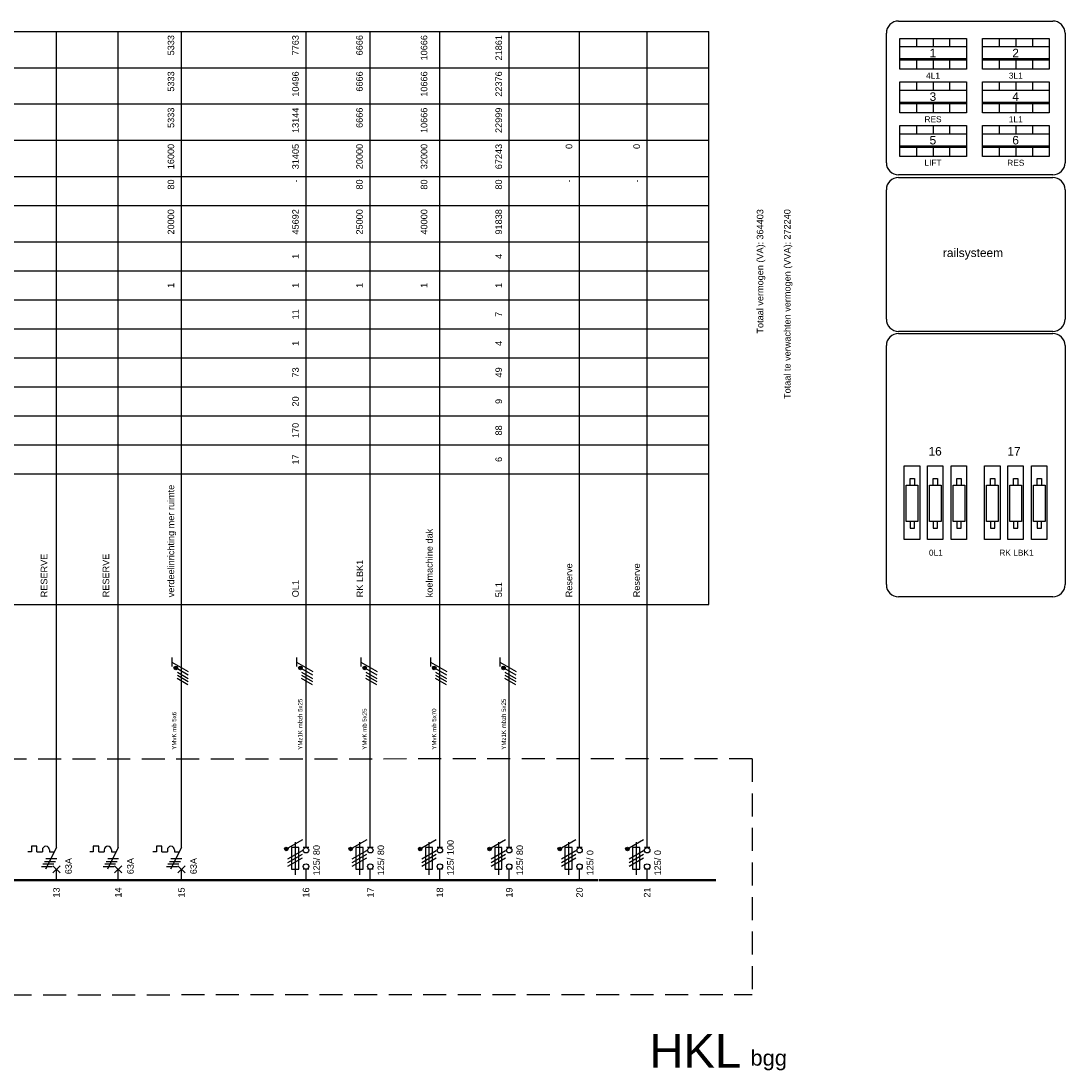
# Model space of a CAD drawing. Extents: x -1048 to 9041, y -525 to 7485.
# Tile 12 of 18: x 2243 to 2531, y 616 to 906. Entities that reach past the tile are written whole.
import ezdxf
from ezdxf.enums import TextEntityAlignment as Align

# ---------------------------------------------------------------- set-up
doc = ezdxf.new("R2010")
doc.units = 0
doc.linetypes.add('HIDDEN', pattern=[9.525, 6.35, -3.175])
doc.layers.get('0').update_dxf_attribs({"linetype": 'CONTINUOUS'})
for name, color, linetype in [('BL$2----', 7, 'CONTINUOUS'), ('EL$1----', 3, 'CONTINUOUS'), ('EL$1----_HKL', 3, 'CONTINUOUS'), ('EL6221--', 3, 'CONTINUOUS')]:
    doc.layers.add(name, color=color, linetype=linetype)
doc.styles.add('BURO-012', font='ARIAL.TTF', dxfattribs={"height": 1.2})
doc.styles.add('BURO-018', font='ARIAL.TTF', dxfattribs={"height": 1.8})

# ---------------------------------------------------------------- blocks, each defined once
blk = doc.blocks.new('B18')
at = {"color": 0, "linetype": 'Continuous'}
for p, q in [((0, 9), (0, 21)), ((-1, 11.15), (-5, 8.85)), ((-4, 9), (-4, 3)), ((-2, 9), (-4, 9)), ((-3, 10.5), (-3, 1.5)), ((-2, 3), (-2, 9)), ((0.75, 9), (-0.75, 9)), ((-5, 5.85), (-1, 8.15)), ((-5, 4.85), (-1, 7.15)), ((-5, 3.85), (-1, 6.15)), ((-4, 3), (-2, 3)), ((0.75, 3), (-0.75, 3)), ((0, 0), (0, 3))]:
    blk.add_line(p, q, dxfattribs=at)
at = {"color": 0, "linetype": 'Continuous', "const_width": 0.5}
blk.add_lwpolyline([(-5.68, 8.6, 1), (-5.18, 8.6, 1)], format="xyb", close=True, dxfattribs=at)
at = {"color": 0, "linetype": 'Continuous'}
for centre, radius in [((-5.43, 8.6), 0.5), ((0, 8.25), 0.75), ((0, 3.75), 0.75)]:
    blk.add_circle(centre, radius, dxfattribs=at)
at = {"color": 1, "style": 'BURO-018'}
blk.add_attdef('E_VRIJ1', (-3, 12), '', height=1.8, rotation=90, dxfattribs=at)
at = {"color": 1, "linetype": 'Continuous', "style": 'BURO-018'}
blk.add_attdef('E_IMP', text='', height=1.8, rotation=90, dxfattribs=at).set_placement((2, 6.9), align=Align.TOP_LEFT)
blk.add_attdef('E_IMPH', text='', height=1.8, rotation=90, dxfattribs=at).set_placement((2, 6.2), align=Align.TOP_RIGHT)
blk = doc.blocks.new('m1')
at = {"color": 0, "linetype": 'Continuous'}
blk.add_line((0, 21), (0, 33), dxfattribs=at)
blk = doc.blocks.new('b1s')
at = {"color": 0, "linetype": 'Continuous'}
blk.add_line((0, 33), (0, 54), dxfattribs=at)
blk = doc.blocks.new('m1s')
at = {"color": 0, "linetype": 'Continuous'}
blk.add_line((0, 54), (0, 66), dxfattribs=at)

msp = doc.modelspace()

# ---------------------------------------------------------------- linework, layer by layer
at = {"color": 0, "linetype": 'Continuous'}
for p, q in [((2285.08, 730.19), (2285.08, 727.69)), ((2319.42, 730.19), (2319.42, 727.69)), ((2337.14, 730.19), (2337.14, 727.69)), ((2356.32, 730.19), (2356.32, 727.69)), ((2375.44, 730.19), (2375.44, 727.69)), ((2285.08, 728.94), (2289.58, 726.34)), ((2289.58, 725.34), (2286.58, 727.07)), ((2319.42, 728.94), (2323.92, 726.34)), ((2323.92, 725.34), (2320.92, 727.07)), ((2337.14, 728.94), (2341.64, 726.34)), ((2341.64, 725.34), (2338.64, 727.07)), ((2356.32, 728.94), (2360.82, 726.34)), ((2360.82, 725.34), (2357.82, 727.07)), ((2375.44, 728.94), (2379.94, 726.34)), ((2379.94, 725.34), (2376.94, 727.07)), ((2289.48, 722.7), (2286.48, 724.43)), ((2289.58, 724.34), (2286.58, 726.07)), ((2289.58, 723.52), (2286.58, 725.25)), ((2323.83, 722.7), (2320.83, 724.43)), ((2323.92, 724.34), (2320.92, 726.07)), ((2323.92, 723.52), (2320.92, 725.25)), ((2341.55, 722.7), (2338.55, 724.43)), ((2341.64, 724.34), (2338.64, 726.07)), ((2341.64, 723.52), (2338.64, 725.25)), ((2360.73, 722.7), (2357.73, 724.43)), ((2360.82, 724.34), (2357.82, 726.07)), ((2360.82, 723.52), (2357.82, 725.25)), ((2379.85, 722.7), (2376.85, 724.43)), ((2379.94, 724.34), (2376.94, 726.07)), ((2379.94, 723.52), (2376.94, 725.25))]:
    msp.add_line(p, q, dxfattribs=at)
at = {"color": 0, "linetype": 'Continuous', "const_width": 0.5}
for points in [[(2286.39, 727.32, 1), (2285.89, 727.32, 1)], [(2320.74, 727.32, 1), (2320.24, 727.32, 1)], [(2338.46, 727.32, 1), (2337.96, 727.32, 1)], [(2357.64, 727.32, 1), (2357.14, 727.32, 1)], [(2376.76, 727.32, 1), (2376.26, 727.32, 1)]]:
    msp.add_lwpolyline(points, format="xyb", close=True, dxfattribs=at)
at = {"color": 0, "linetype": 'Continuous'}
for centre in [(2286.14, 727.32), (2320.49, 727.32), (2338.21, 727.32), (2357.39, 727.32), (2376.51, 727.32)]:
    msp.add_circle(centre, 0.5, dxfattribs=at)
at = {"layer": 'EL$1----'}
for p, q in [((2485.37, 905.68), (2527.9, 905.68)), ((2482.01, 866.62), (2482.01, 902.32)), ((2485.75, 900.9), (2504.07, 900.9)), ((2485.75, 892.38), (2485.75, 900.9)), ((2504.07, 900.9), (2504.07, 892.38)), ((2508.56, 900.9), (2526.87, 900.9)), ((2508.56, 892.38), (2508.56, 900.9)), ((2526.87, 900.9), (2526.87, 892.38)), ((2531.26, 902.32), (2531.26, 866.62)), ((2504.07, 898.55), (2485.75, 898.55)), ((2526.87, 898.55), (2508.56, 898.55)), ((2504.07, 895.23), (2485.75, 895.23)), ((2504.07, 894.85), (2485.75, 894.85)), ((2526.87, 895.23), (2508.56, 895.23)), ((2526.87, 894.85), (2508.56, 894.85)), ((2504.07, 892.38), (2485.75, 892.38)), ((2526.87, 892.38), (2508.56, 892.38)), ((2485.75, 888.88), (2504.07, 888.88)), ((2485.75, 880.36), (2485.75, 888.88)), ((2504.07, 888.88), (2504.07, 880.36)), ((2508.56, 888.88), (2526.87, 888.88)), ((2508.56, 880.36), (2508.56, 888.88)), ((2526.87, 888.88), (2526.87, 880.36)), ((2504.07, 886.53), (2485.75, 886.53)), ((2526.87, 886.53), (2508.56, 886.53)), ((2504.07, 883.21), (2485.75, 883.21)), ((2526.87, 883.21), (2508.56, 883.21)), ((2504.07, 882.84), (2485.75, 882.84)), ((2504.07, 880.36), (2485.75, 880.36)), ((2526.87, 882.84), (2508.56, 882.84)), ((2526.87, 880.36), (2508.56, 880.36)), ((2485.75, 876.86), (2504.07, 876.86)), ((2485.75, 868.34), (2485.75, 876.86)), ((2504.07, 874.52), (2485.75, 874.52)), ((2504.07, 876.86), (2504.07, 868.34)), ((2508.56, 876.86), (2526.87, 876.86)), ((2508.56, 868.34), (2508.56, 876.86)), ((2526.87, 874.52), (2508.56, 874.52)), ((2526.87, 876.86), (2526.87, 868.34)), ((2504.07, 871.2), (2485.75, 871.2)), ((2504.07, 870.82), (2485.75, 870.82)), ((2526.87, 871.2), (2508.56, 871.2)), ((2526.87, 870.82), (2508.56, 870.82)), ((2504.07, 868.34), (2485.75, 868.34)), ((2526.87, 868.34), (2508.56, 868.34)), ((2527.9, 863.26), (2485.37, 863.26)), ((2485.37, 862.53), (2527.9, 862.53)), ((2482.01, 823.47), (2482.01, 859.17)), ((2531.26, 859.17), (2531.26, 823.47)), ((2527.9, 820.11), (2485.37, 820.11)), ((2485.37, 819.54), (2527.9, 819.54)), ((2482.01, 750.28), (2482.01, 816.18)), ((2531.26, 816.18), (2531.26, 750.28)), ((2488.57, 777.77), (2488.57, 779.55)), ((2488.57, 779.55), (2489.75, 779.55)), ((2489.75, 779.55), (2489.75, 777.77)), ((2494.96, 777.77), (2494.96, 779.55)), ((2494.96, 779.55), (2496.14, 779.55)), ((2496.14, 779.55), (2496.14, 777.77)), ((2501.47, 777.77), (2501.47, 779.55)), ((2501.47, 779.55), (2502.65, 779.55)), ((2502.65, 779.55), (2502.65, 777.77)), ((2510.71, 777.77), (2510.71, 779.55)), ((2510.71, 779.55), (2511.88, 779.55)), ((2511.88, 779.55), (2511.88, 777.77)), ((2517.1, 777.77), (2517.1, 779.55)), ((2517.1, 779.55), (2518.27, 779.55)), ((2518.27, 779.55), (2518.27, 777.77)), ((2523.61, 777.77), (2523.61, 779.55)), ((2523.61, 779.55), (2524.78, 779.55)), ((2524.78, 779.55), (2524.78, 777.77)), ((2488.57, 767.65), (2488.57, 765.87)), ((2489.75, 765.87), (2489.75, 767.65)), ((2494.96, 767.65), (2494.96, 765.87)), ((2496.14, 765.87), (2496.14, 767.65)), ((2501.47, 767.65), (2501.47, 765.87)), ((2502.65, 765.87), (2502.65, 767.65)), ((2510.71, 767.65), (2510.71, 765.87)), ((2511.88, 765.87), (2511.88, 767.65)), ((2517.1, 767.65), (2517.1, 765.87)), ((2518.27, 765.87), (2518.27, 767.65)), ((2523.61, 767.65), (2523.61, 765.87)), ((2524.78, 765.87), (2524.78, 767.65)), ((2488.57, 765.87), (2489.75, 765.87)), ((2494.96, 765.87), (2496.14, 765.87)), ((2501.47, 765.87), (2502.65, 765.87)), ((2510.71, 765.87), (2511.88, 765.87)), ((2517.1, 765.87), (2518.27, 765.87)), ((2523.61, 765.87), (2524.78, 765.87)), ((2527.9, 746.92), (2485.37, 746.92))]:
    msp.add_line(p, q, dxfattribs=at)
at = {"layer": 'EL$1----', "color": 1}
for p, q in [((2490.37, 898.55), (2490.37, 900.9)), ((2494.99, 898.55), (2494.99, 900.9)), ((2499.54, 898.55), (2499.54, 900.9)), ((2513.18, 898.55), (2513.18, 900.9)), ((2517.8, 898.55), (2517.8, 900.9)), ((2522.35, 898.55), (2522.35, 900.9)), ((2490.37, 892.38), (2490.37, 894.85)), ((2494.99, 892.38), (2494.99, 894.85)), ((2499.54, 892.38), (2499.54, 894.85)), ((2513.18, 892.38), (2513.18, 894.85)), ((2517.8, 892.38), (2517.8, 894.85)), ((2522.35, 892.38), (2522.35, 894.85)), ((2490.37, 886.53), (2490.37, 888.88)), ((2494.99, 886.53), (2494.99, 888.88)), ((2499.54, 886.53), (2499.54, 888.88)), ((2513.18, 886.53), (2513.18, 888.88)), ((2517.8, 886.53), (2517.8, 888.88)), ((2522.35, 886.53), (2522.35, 888.88)), ((2490.37, 880.36), (2490.37, 882.84)), ((2494.99, 880.36), (2494.99, 882.84)), ((2499.54, 880.36), (2499.54, 882.84)), ((2513.18, 880.36), (2513.18, 882.84)), ((2517.8, 880.36), (2517.8, 882.84)), ((2522.35, 880.36), (2522.35, 882.84)), ((2490.37, 874.52), (2490.37, 876.86)), ((2494.99, 874.52), (2494.99, 876.86)), ((2499.54, 874.52), (2499.54, 876.86)), ((2513.18, 874.52), (2513.18, 876.86)), ((2517.8, 874.52), (2517.8, 876.86)), ((2522.35, 874.52), (2522.35, 876.86)), ((2490.37, 868.34), (2490.37, 870.82)), ((2494.99, 868.34), (2494.99, 870.82)), ((2499.54, 868.34), (2499.54, 870.82)), ((2513.18, 868.34), (2513.18, 870.82)), ((2517.8, 868.34), (2517.8, 870.82)), ((2522.35, 868.34), (2522.35, 870.82))]:
    msp.add_line(p, q, dxfattribs=at)
at = {"layer": 'EL$1----', "color": 1, "linetype": 'HIDDEN'}
for p, q in [((2445.02, 702.25), (1973.36, 702.06)), ((2445.02, 702.25), (2445.02, 637.3)), ((1973.36, 637.11), (2445.02, 637.3))]:
    msp.add_line(p, q, dxfattribs=at)
at = {"layer": 'EL$1----'}
for points in [[(2486.95, 783.03), (2491.22, 783.03), (2491.22, 762.77), (2486.95, 762.77)], [(2493.34, 783.03), (2497.61, 783.03), (2497.61, 762.77), (2493.34, 762.77)], [(2499.85, 783.03), (2504.12, 783.03), (2504.12, 762.77), (2499.85, 762.77)], [(2509.09, 783.03), (2513.36, 783.03), (2513.36, 762.77), (2509.09, 762.77)], [(2515.48, 783.03), (2519.75, 783.03), (2519.75, 762.77), (2515.48, 762.77)], [(2521.99, 783.03), (2526.26, 783.03), (2526.26, 762.77), (2521.99, 762.77)], [(2487.51, 777.75), (2490.72, 777.75), (2490.72, 767.67), (2487.51, 767.67)], [(2493.9, 777.75), (2497.11, 777.75), (2497.11, 767.67), (2493.9, 767.67)], [(2500.41, 777.75), (2503.62, 777.75), (2503.62, 767.67), (2500.41, 767.67)], [(2509.65, 777.75), (2512.86, 777.75), (2512.86, 767.67), (2509.65, 767.67)], [(2516.04, 777.75), (2519.25, 777.75), (2519.25, 767.67), (2516.04, 767.67)], [(2522.55, 777.75), (2525.76, 777.75), (2525.76, 767.67), (2522.55, 767.67)]]:
    msp.add_lwpolyline(points, close=True, dxfattribs=at)
for centre, start, end in [((2485.37, 902.32), 90, 180), ((2527.9, 902.32), 0, 90), ((2485.37, 866.62), 180, 270), ((2527.9, 866.62), 270, 0), ((2485.37, 859.17), 90, 180), ((2527.9, 859.17), 0, 90), ((2485.37, 823.47), 180, 270), ((2527.9, 823.47), 270, 0), ((2485.37, 816.18), 90, 180), ((2527.9, 816.18), 0, 90), ((2485.37, 750.28), 180, 270), ((2527.9, 750.28), 270, 0)]:
    msp.add_arc(centre, 3.36, start, end, dxfattribs=at)
at = {"layer": 'EL$1----_HKL', "color": 1}
for p, q in [((2008.99, 902.8), (2433.1, 902.8)), ((2433.1, 744.8), (2433.1, 902.8)), ((2008.99, 892.8), (2433.1, 892.8)), ((2008.99, 882.8), (2433.1, 882.8)), ((2008.99, 872.8), (2433.1, 872.8)), ((2008.99, 862.8), (2433.1, 862.8)), ((2008.99, 854.8), (2433.1, 854.8)), ((2008.99, 844.8), (2433.1, 844.8)), ((2008.99, 836.8), (2433.1, 836.8)), ((2008.99, 828.8), (2433.1, 828.8)), ((2008.99, 820.8), (2433.1, 820.8)), ((2008.99, 812.8), (2433.1, 812.8)), ((2008.99, 804.8), (2433.1, 804.8)), ((2008.99, 796.8), (2433.1, 796.8)), ((2008.99, 788.8), (2433.1, 788.8)), ((2008.99, 780.8), (2433.1, 780.8)), ((2008.99, 744.8), (2433.1, 744.8))]:
    msp.add_line(p, q, dxfattribs=at)
at = {"layer": 'EL$1----_HKL'}
for p, q in [((2253.24, 734.8), (2253.24, 902.8)), ((2270.29, 734.8), (2270.29, 902.8)), ((2287.7, 734.8), (2287.7, 902.8)), ((2322.04, 734.8), (2322.04, 902.8)), ((2339.77, 734.8), (2339.77, 902.8)), ((2358.94, 734.8), (2358.94, 902.8)), ((2378.06, 734.8), (2378.06, 902.8)), ((2397.43, 734.8), (2397.43, 902.8)), ((2416.08, 734.8), (2416.08, 902.8)), ((2253.24, 722.68), (2253.24, 735.01)), ((2270.29, 722.68), (2270.29, 735.01)), ((2253.24, 677.8), (2253.24, 689.8)), ((2270.29, 677.8), (2270.29, 689.8)), ((2287.7, 677.8), (2287.7, 689.8)), ((2246.36, 678.14), (2246.36, 676.64)), ((2247.86, 678.14), (2246.36, 678.14)), ((2247.86, 676.64), (2247.86, 678.14)), ((2253.24, 677.8), (2250.24, 671.8)), ((2263.41, 678.14), (2263.41, 676.64)), ((2264.91, 678.14), (2263.41, 678.14)), ((2264.91, 676.64), (2264.91, 678.14)), ((2270.29, 677.8), (2267.29, 671.8)), ((2280.82, 678.14), (2280.82, 676.64)), ((2282.32, 678.14), (2280.82, 678.14)), ((2282.32, 676.64), (2282.32, 678.14)), ((2287.7, 677.8), (2284.7, 671.8)), ((2246.36, 676.64), (2245.36, 676.64)), ((2247.86, 676.64), (2249.36, 676.64)), ((2249.36, 677.14), (2249.36, 676.64)), ((2250.32, 674.74), (2253.32, 674.74)), ((2251.36, 677.14), (2251.36, 676.64)), ((2251.36, 676.64), (2252.61, 676.64)), ((2263.41, 676.64), (2262.41, 676.64)), ((2264.91, 676.64), (2266.41, 676.64)), ((2266.41, 677.14), (2266.41, 676.64)), ((2267.37, 674.74), (2270.37, 674.74)), ((2268.41, 677.14), (2268.41, 676.64)), ((2268.41, 676.64), (2269.66, 676.64)), ((2280.82, 676.64), (2279.82, 676.64)), ((2282.32, 676.64), (2283.82, 676.64)), ((2283.82, 677.14), (2283.82, 676.64)), ((2284.78, 674.74), (2287.78, 674.74)), ((2285.82, 677.14), (2285.82, 676.64)), ((2285.82, 676.64), (2287.07, 676.64)), ((2249.11, 672.55), (2252.11, 672.55)), ((2249.49, 673.3), (2252.49, 673.3)), ((2249.94, 673.99), (2252.94, 673.99)), ((2252.24, 672.8), (2254.24, 670.8)), ((2252.24, 670.8), (2254.24, 672.8)), ((2253.24, 668.8), (2253.24, 671.8)), ((2266.16, 672.55), (2269.16, 672.55)), ((2266.54, 673.3), (2269.54, 673.3)), ((2266.99, 673.99), (2269.99, 673.99)), ((2269.29, 672.8), (2271.29, 670.8)), ((2269.29, 670.8), (2271.29, 672.8)), ((2270.29, 668.8), (2270.29, 671.8)), ((2283.57, 672.55), (2286.57, 672.55)), ((2283.95, 673.3), (2286.95, 673.3)), ((2284.4, 673.99), (2287.4, 673.99)), ((2286.7, 672.8), (2288.7, 670.8)), ((2286.7, 670.8), (2288.7, 672.8)), ((2287.7, 668.8), (2287.7, 671.8))]:
    msp.add_line(p, q, dxfattribs=at)
for points in [[(2256.24, 668.8, 0.7, 0.7, 0), (2241.24, 668.8, 0.7, 0.7, 0)], [(2271.24, 668.8, 0.7, 0.7, 0), (2256.24, 668.8, 0.7, 0.7, 0)], [(2387.59, 668.8, 0.7, 0.7, 0), (2271.24, 668.8, 0.7, 0.7, 0)], [(2402.59, 668.8, 0.7, 0.7, 0), (2387.59, 668.8, 0.7, 0.7, 0)], [(2417.84, 668.8, 0.7, 0.7, 0), (2402.84, 668.8, 0.7, 0.7, 0)], [(2432.84, 668.8, 0.7, 0.7, 0), (2417.84, 668.8, 0.7, 0.7, 0)], [(2435.01, 668.8, 0.7, 0.7, 0), (2432.84, 668.8, 0.7, 0.7, 0)]]:
    msp.add_lwpolyline(points, format="xyseb", dxfattribs=at)
for centre in [(2250.36, 677.14), (2267.41, 677.14), (2284.82, 677.14)]:
    msp.add_arc(centre, 1, 0, 180, dxfattribs=at)

# ---------------------------------------------------------------- block references
for name, p in [('m1s', (2287.7, 668.8)), ('m1s', (2322.04, 668.8)), ('m1s', (2339.77, 668.8)), ('m1s', (2358.94, 668.8)), ('m1s', (2378.06, 668.8)), ('m1s', (2397.43, 668.8)), ('m1s', (2416.08, 668.8)), ('b1s', (2253.24, 668.8)), ('b1s', (2270.29, 668.8)), ('b1s', (2287.7, 668.8)), ('b1s', (2322.04, 668.8)), ('b1s', (2339.77, 668.8)), ('b1s', (2358.94, 668.8)), ('b1s', (2378.06, 668.8)), ('b1s', (2397.43, 668.8)), ('b1s', (2416.08, 668.8)), ('m1', (2253.24, 668.8)), ('m1', (2270.29, 668.8)), ('m1', (2287.7, 668.8)), ('m1', (2322.04, 668.8)), ('m1', (2339.77, 668.8)), ('m1', (2358.94, 668.8)), ('m1', (2378.06, 668.8)), ('m1', (2397.43, 668.8)), ('m1', (2416.08, 668.8))]:
    msp.add_blockref(name, p, dxfattribs=at)
for p, values in [((2322.04, 668.8), {'E_IMPH': '125/', 'E_IMP': '80'}), ((2339.77, 668.8), {'E_IMPH': '125/', 'E_IMP': '80'}), ((2358.94, 668.8), {'E_IMPH': '125/', 'E_IMP': '100'}), ((2378.06, 668.8), {'E_IMPH': '125/', 'E_IMP': '80'}), ((2397.43, 668.8), {'E_IMPH': '125/', 'E_IMP': '0'}), ((2416.08, 668.8), {'E_IMPH': '125/', 'E_IMP': '0'})]:
    msp.add_blockref('B18', p, dxfattribs=at).add_auto_attribs(values)

# ---------------------------------------------------------------- texts
at = {"layer": 'BL$2----', "color": 4, "linetype": 'Continuous', "style": 'BURO-012'}
for s, height, p in [('1', 2.35, (2494.84, 895.68)), ('2', 2.35, (2517.64, 895.68)), ('4L1', 1.642, (2494.88, 889.8)), ('3L1', 1.642, (2517.69, 889.8)), ('3', 2.35, (2494.84, 883.66)), ('4', 2.35, (2517.64, 883.66)), ('RES', 1.642, (2494.88, 877.78)), ('1L1', 1.642, (2517.69, 877.78)), ('5', 2.35, (2494.84, 871.65)), ('6', 2.35, (2517.64, 871.65)), ('LIFT', 1.642, (2494.88, 865.77)), ('RES', 1.642, (2517.69, 865.77)), ('railsysteem', 2.3462, (2505.89, 840.61)), ('16', 2.346, (2495.46, 785.87)), ('17', 2.346, (2517.19, 785.87)), ('0L1', 1.642, (2495.66, 758.27)), ('RK LBK1', 1.642, (2517.88, 758.27))]:
    msp.add_text(s, height=height, dxfattribs=at).set_placement(p, align=Align.CENTER)
msp.add_text('HKL', height=9.31, dxfattribs=at).set_placement((2416.7, 617.09))
at = {"layer": 'EL$1----', "color": 2, "linetype": 'Continuous', "style": 'BURO-018'}
msp.add_text('bgg', height=4.32, dxfattribs=at).set_placement((2444.55, 617.66))
at = {"layer": 'EL$1----_HKL', "color": 1, "style": 'BURO-018'}
for s, p in [('5333', (2285.7, 901.8)), ('7763', (2320.04, 901.8)), ('6666', (2337.68, 901.8)), ('10666', (2355.48, 901.8)), ('21861', (2376.06, 901.8)), ('5333', (2285.7, 891.8)), ('10496', (2320.04, 891.8)), ('6666', (2337.68, 891.8)), ('10666', (2355.48, 891.8)), ('22376', (2376.06, 891.8)), ('5333', (2285.7, 881.8)), ('13144', (2320.04, 881.8)), ('6666', (2337.68, 881.8)), ('10666', (2355.48, 881.8)), ('22999', (2376.06, 881.8)), ('16000', (2285.7, 871.8)), ('31405', (2320.04, 871.8)), ('20000', (2337.68, 871.8)), ('32000', (2355.48, 871.8)), ('67243', (2376.06, 871.8)), ('0', (2395.43, 871.8)), ('0', (2414.08, 871.8)), ('80', (2285.7, 862)), ('-', (2320.04, 862)), ('80', (2337.68, 862)), ('80', (2355.48, 862)), ('80', (2376.06, 862)), ('-', (2395.43, 862)), ('-', (2414.08, 862)), ('20000', (2285.7, 853.8)), ('45692', (2320.04, 853.8)), ('25000', (2337.68, 853.8)), ('40000', (2355.48, 853.8)), ('91838', (2376.06, 853.8)), ('364403', (2448.1, 853.8)), ('272240', (2455.6, 853.8)), ('Totaal vermogen (VA):', (2448.1, 844.8)), ('Totaal te verwachten vermogen (VVA):', (2455.6, 844.8))]:
    msp.add_text(s, height=1.8, rotation=90, dxfattribs=at).set_placement(p, align=Align.RIGHT)
for s, p in [('1', (2320.04, 840.8)), ('4', (2376.06, 840.8)), ('1', (2285.7, 832.8)), ('1', (2320.04, 832.8)), ('1', (2337.68, 832.8)), ('1', (2355.48, 832.8)), ('1', (2376.06, 832.8)), ('11', (2320.04, 824.8)), ('7', (2376.06, 824.8)), ('1', (2320.04, 816.8)), ('4', (2376.06, 816.8)), ('73', (2320.04, 808.8)), ('49', (2376.06, 808.8)), ('20', (2320.04, 800.8)), ('9', (2376.06, 800.8)), ('170', (2320.04, 792.8)), ('88', (2376.06, 792.8)), ('17', (2320.04, 784.8)), ('6', (2376.06, 784.8))]:
    msp.add_text(s, height=1.8, rotation=90, dxfattribs=at).set_placement(p, align=Align.CENTER)
for s, p in [('verdeelinrichting mer ruimte', (2285.7, 746.8)), ('koelmachine dak', (2356.94, 746.8)), ('RESERVE', (2250.73, 746.8)), ('RESERVE', (2267.78, 746.8)), ('RK LBK1', (2337.77, 746.8)), ('Reserve', (2395.43, 746.8)), ('Reserve', (2414.08, 746.8)), ('OL1', (2320.04, 746.8)), ('5L1', (2376.06, 746.8))]:
    msp.add_text(s, height=1.8, rotation=90, dxfattribs=at).set_placement(p)
for s, p in [('63A', (2256.58, 674.92)), ('63A', (2273.63, 674.92)), ('63A', (2291.04, 674.92)), ('13', (2253.24, 666.8)), ('14', (2270.29, 666.8)), ('15', (2287.7, 666.8)), ('16', (2322.04, 666.8)), ('17', (2339.83, 666.8)), ('18', (2358.94, 666.8)), ('19', (2378.06, 666.8)), ('20', (2397.43, 666.8)), ('21', (2416.08, 666.8))]:
    msp.add_text(s, height=1.8, rotation=90, dxfattribs=at).set_placement(p, align=Align.MIDDLE_RIGHT)
at = {"layer": 'EL6221--', "color": 1, "linetype": 'Continuous', "style": 'BURO-012'}
for s, p in [('YMz1K mbzh 5x25', (2321.04, 704.77)), ('YMz1K mbzh 5x25', (2377.13, 704.77)), ('YMvK mb 5x25', (2338.76, 704.77)), ('YMvK mb 5x70', (2357.94, 704.77)), ('YMvK mb 5x6', (2286.28, 704.77))]:
    msp.add_text(s, height=1.2, rotation=90, dxfattribs=at).set_placement(p)

doc.saveas('drawing.dxf')
